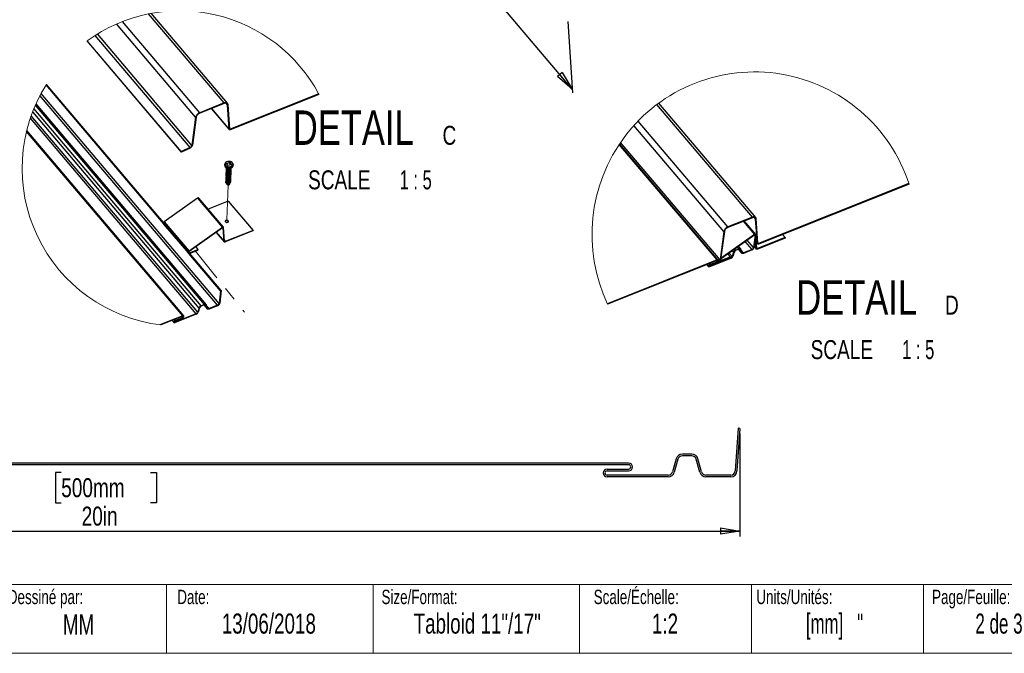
# Model space of a CAD drawing. Header units: inches. Extents: x 0.5 to 17.3, y 0.4 to 10.7.
# Tile 5 of 8: x 6.6 to 13.7, y 0.5 to 5.1. Entities that reach past the tile are written whole.
import ezdxf

# ---------------------------------------------------------------- set-up
doc = ezdxf.new("R2010")
doc.units = ezdxf.units.IN
doc.header["$MEASUREMENT"] = 0
doc.linetypes.add('PHANTOM', pattern=[0.5, 0.25, -0.05, 0.05, -0.05, 0.05, -0.05])
doc.layers.add('FORMAT', color=7, linetype='Continuous')
doc.styles.add('SLDTEXTSTYLE0', font='TXT', dxfattribs={"width": 0.7})
doc.styles.add('SLDTEXTSTYLE1', font='TXT', dxfattribs={"width": 0.633333})
doc.styles.add('SLDTEXTSTYLE2', font='TXT', dxfattribs={"width": 0.625})
doc.styles.add('SLDTEXTSTYLE3', font='TXT', dxfattribs={"width": 0.65})
doc.styles.add('SLDTEXTSTYLE4', font='TXT', dxfattribs={"width": 0.75})
doc.dimstyles.new('SLDDIMSTYLE0', dxfattribs={"dimtxt": 0.137795, "dimasz": 0.14, "dimexe": 0, "dimexo": 0.0625, "dimgap": 0.034449, "dimtad": 1, "dimdec": 0, "dimlfac": 2, "dimrnd": 1e-09, "dimzin": 12, "dimdsep": 46, "dimlunit": 5, "dimtxsty": 'SLDTEXTSTYLE4', "dimblk1": 'CLOSED', "dimblk2": 'CLOSED', "dimsah": 1, "dimcen": 0.09, "dimadec": 0, "dimazin": 3, "dimtfac": 1, "dimtdec": 0, "dimtofl": 0, "dimtmove": 0, "dimatfit": 3, "dimldrblk": 'CLOSED', "dimfxl": 1, "dimfrac": 2, "dimtolj": 1, "dimtzin": 12, "dimarcsym": 0})
doc.dimstyles.new('SLDDIMSTYLE4', dxfattribs={"dimtxt": 0.137795, "dimasz": 0.14, "dimexe": 0, "dimexo": 0.0625, "dimgap": 0.034449, "dimtad": 1, "dimlfac": 10, "dimrnd": 1e-09, "dimzin": 12, "dimdsep": 46, "dimlunit": 5, "dimtxsty": 'SLDTEXTSTYLE4', "dimblk1": 'CLOSED', "dimblk2": 'CLOSED', "dimsah": 1, "dimcen": 0.09, "dimadec": 0, "dimazin": 3, "dimtfac": 1, "dimtofl": 0, "dimtmove": 0, "dimatfit": 3, "dimldrblk": 'CLOSED', "dimfxl": 1, "dimfrac": 2, "dimtolj": 1, "dimtzin": 12, "dimarcsym": 0})

# ---------------------------------------------------------------- blocks, each defined once
blk = doc.blocks.new('_CLOSED')
at = {"color": 0, "linetype": 'ByBlock', "lineweight": -2}
for p, q in [((-1, 0.166667), (0, 0)), ((-1, 0.166667), (-1, -0.166667)), ((0, 0), (-1, -0.166667)), ((0, 0), (-1, 0))]:
    blk.add_line(p, q, dxfattribs=at)
blk = doc.blocks.new('_D')
at = {"layer": 'FORMAT'}
for p, q in [((11.7906, 2.1117), (11.7906, 1.3657)), ((6.8601, 1.83), (6.8181, 1.83)), ((6.8181, 1.83), (6.8181, 1.6113)), ((7.51, 1.83), (7.552, 1.83)), ((7.552, 1.83), (7.552, 1.6113)), ((1.9475, 1.7742), (1.9475, 1.3657)), ((6.8181, 1.6113), (6.8601, 1.6113)), ((7.552, 1.6113), (7.51, 1.6113)), ((1.9475, 1.4051), (11.7906, 1.4051))]:
    blk.add_line(p, q, dxfattribs=at)
at = {"layer": 'FORMAT', "xscale": 0.14, "yscale": 0.14, "rotation": 180.0000000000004}
blk.add_blockref('_CLOSED', (1.9475, 1.4051, -9.8425), dxfattribs=at)
at = {"layer": 'FORMAT', "xscale": 0.14, "yscale": 0.14}
blk.add_blockref('_CLOSED', (11.7906, 1.4051, -9.8425), dxfattribs=at)
at = {"layer": 'FORMAT', "char_height": 0.1378, "attachment_point": 1, "style": 'SLDTEXTSTYLE4'}
for s, insert in [('500mm', (6.8601, 1.7889)), ('20in', (7.0089, 1.5827))]:
    blk.add_mtext(s, dxfattribs=dict(at, insert=insert))
blk = doc.blocks.new('_D_2')
at = {"layer": 'FORMAT'}
for p, q in [((8.419, 7.6118), (8.4519, 7.0918)), ((10.5735, 4.6148), (8.4502, 7.1189)), ((10.5423, 5.1077), (10.5752, 4.5877))]:
    blk.add_line(p, q, dxfattribs=at)
at = {"layer": 'FORMAT', "xscale": 0.14, "yscale": 0.14}
for p, rotation in [((8.4502, 7.1189, -1.0414), 130.2959718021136), ((10.5735, 4.6148, 1.4652), 310.2959718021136)]:
    blk.add_blockref('_CLOSED', p, dxfattribs=dict(at, rotation=rotation))
at = {"layer": 'FORMAT', "insert": (9.174, 6.5399), "char_height": 0.137795, "attachment_point": 1, "rotation": 310.29597, "style": 'SLDTEXTSTYLE4'}
blk.add_mtext('MAX 50 FEET', dxfattribs=at)
blk = doc.blocks.new('SW_NOTE_5')
at = {"layer": 'FORMAT', "color": 0, "attachment_point": 2}
for s, insert, char_height, style in [('DETAIL', (0.5117, 0.3223), 0.25, 'SLDTEXTSTYLE4'), ('C', (1.21, 0.2105), 0.1378, 'SLDTEXTSTYLE4'), ('SCALE', (0.41, -0.1128), 0.1378, 'SLDTEXTSTYLE4'), ('1 : 5', (0.9654, -0.1128), 0.1378, 'SLDTEXTSTYLE3')]:
    blk.add_mtext(s, dxfattribs=dict(at, insert=insert, char_height=char_height, style=style))
blk = doc.blocks.new('SW_NOTE_6')
at = {"layer": 'FORMAT', "color": 0, "attachment_point": 2}
for s, insert, char_height, style in [('DETAIL', (0.5117, 0.3223), 0.25, 'SLDTEXTSTYLE4'), ('D', (1.2036, 0.2105), 0.1378, 'SLDTEXTSTYLE4'), ('SCALE', (0.4037, -0.1128), 0.1378, 'SLDTEXTSTYLE4'), ('1 : 5', (0.9591, -0.1128), 0.1378, 'SLDTEXTSTYLE3')]:
    blk.add_mtext(s, dxfattribs=dict(at, insert=insert, char_height=char_height, style=style))

msp = doc.modelspace()

# ---------------------------------------------------------------- linework, layer by layer
at = {"color": 7, "linetype": 'Continuous', "lineweight": 25}
for p, q in [((8.04400441, 4.51508054), (7.49520016, 5.16230057)), ((8.06904048, 4.51264918), (7.51495042, 5.16610294)), ((7.8365718, 4.41050043), (7.26167057, 5.08849734)), ((7.86642294, 4.44435446), (7.3050055, 5.10644961)), ((7.80896852, 4.20660785), (7.12275749, 5.01587542)), ((7.73313569, 4.15832022), (7.04823127, 4.96604693)), ((7.73291792, 4.16176075), (7.04990266, 4.96725944)), ((7.79601319, 4.19112929), (7.10571607, 5.00521575)), ((7.60330949, 3.64001841), (6.75011981, 4.64620853)), ((7.60428358, 3.64537391), (6.75246457, 4.64994743)), ((8.73137034, 4.58004268), (8.08849952, 4.32400365)), ((7.91482026, 3.04953373), (6.67702516, 4.50929983)), ((8.043873, 4.51148924), (7.86629176, 4.44076317)), ((8.04400441, 4.51508054), (7.86642294, 4.44435446)), ((8.7329271, 4.57712369), (8.08836834, 4.32041235)), ((11.90721567, 3.68255356), (11.20232868, 4.51384617)), ((7.95129807, 4.47461907), (8.08148987, 4.32108044)), ((8.08061481, 4.32335915), (8.06794319, 4.50234134)), ((8.08489672, 4.32537292), (8.0722251, 4.50435522)), ((11.88217961, 3.68498492), (11.18821306, 4.50339881)), ((7.8365718, 4.41050043), (7.80896852, 4.20660785)), ((7.84083072, 4.41188835), (7.81322767, 4.20799565)), ((11.70459813, 3.61425884), (11.05213823, 4.38372278)), ((7.74294722, 2.96931011), (6.60809238, 4.30767573)), ((7.75123391, 2.96850544), (6.60979205, 4.31463927)), ((11.67474676, 3.58040481), (11.02137696, 4.35094186)), ((11.64714371, 3.37651211), (10.92468684, 4.22852542)), ((7.79601319, 4.19112929), (7.73291792, 4.16176075)), ((7.73291792, 4.16176075), (7.73313569, 4.15832022)), ((7.79623072, 4.18768877), (7.73313569, 4.15832022)), ((11.62629945, 3.37427623), (10.914595, 4.21360889)), ((11.63458614, 3.37347157), (10.91794929, 4.2186212)), ((8.06211461, 4.07441695), (8.08234827, 4.08247554)), ((8.08231143, 4.08147001), (8.0627428, 4.07367623)), ((8.08020907, 4.09037914), (8.0752173, 4.09034406)), ((8.08231143, 4.08147001), (8.08234827, 4.08247554)), ((8.09381489, 4.06790373), (8.08231143, 4.08147001)), ((8.08234827, 4.08247554), (8.09447969, 4.06816855)), ((8.0473533, 4.06909442), (8.04710808, 4.0623923)), ((8.05968419, 4.01109569), (8.05964782, 4.01009814)), ((8.05997611, 4.01907626), (8.05993974, 4.01807871)), ((8.06026803, 4.02705695), (8.06023166, 4.02605939)), ((8.06055996, 4.03503752), (8.06052358, 4.03403996)), ((8.06085188, 4.04301809), (8.06081551, 4.04202053)), ((8.07424603, 4.06010995), (8.06211461, 4.07441695)), ((8.09447969, 4.06816855), (8.07424603, 4.06010995)), ((8.09257187, 4.01288946), (8.09260825, 4.01388702)), ((8.0928638, 4.02087003), (8.09290017, 4.02186759)), ((8.09315572, 4.0288506), (8.09319209, 4.02984828)), ((8.09344764, 4.03683129), (8.09348401, 4.03782885)), ((8.10875266, 4.06013741), (8.10899788, 4.06683953)), ((8.05705689, 3.93927034), (8.05702052, 3.93827266)), ((8.05734881, 3.94725091), (8.05731244, 3.94625335)), ((8.05764074, 3.95523147), (8.05760436, 3.95423392)), ((8.05793266, 3.96321204), (8.05789629, 3.96221449)), ((8.05822458, 3.97119273), (8.05818821, 3.97019517)), ((8.0585165, 3.9791733), (8.05848013, 3.97817574)), ((8.05880842, 3.98715387), (8.05877205, 3.98615631)), ((8.05910035, 3.99513456), (8.05906397, 3.99413688)), ((8.05939227, 4.00311512), (8.0593559, 4.00211757)), ((8.08994458, 3.94106399), (8.08998095, 3.94206166)), ((8.0902365, 3.94904468), (8.09027287, 3.95004223)), ((8.09052842, 3.95702525), (8.09056479, 3.9580228)), ((8.09082034, 3.96500582), (8.09085672, 3.96600337)), ((8.09111226, 3.97298638), (8.09114864, 3.97398406)), ((8.09140419, 3.98096707), (8.09144056, 3.98196463)), ((8.09169611, 3.98894764), (8.09173248, 3.9899452)), ((8.09198803, 3.99692821), (8.0920244, 3.99792588)), ((8.09227995, 4.0049089), (8.09231633, 4.00590645)), ((8.06205711, 3.92794041), (8.07182641, 3.91708497)), ((8.07348431, 3.91702431), (8.08260288, 3.92577634)), ((8.08275166, 3.926166), (8.08077696, 3.92440719)), ((8.08077696, 3.92440719), (8.08260288, 3.92577634)), ((8.0828711, 3.92603388), (8.08529917, 3.92836433)), ((13.02082756, 3.92614203), (11.9265433, 3.49031662)), ((13.01979973, 3.92927174), (11.92667471, 3.49390791)), ((7.85145278, 3.82334001), (7.60913057, 3.6509453)), ((7.85145278, 3.82334001), (8.0313687, 3.61116014)), ((8.03969364, 3.61194462), (7.85977749, 3.82412449)), ((8.073883, 3.8011794), (7.92837398, 3.74322691)), ((8.073883, 3.8011794), (8.25379892, 3.58899965)), ((7.60913057, 3.6509453), (7.78904648, 3.43876544)), ((11.8820482, 3.68139362), (11.70446672, 3.61066755)), ((11.88217961, 3.68498492), (11.70459813, 3.61425884)), ((11.90633005, 3.55993203), (11.82320879, 3.65795937)), ((11.91879, 3.49326353), (11.90611815, 3.67224572)), ((11.92307192, 3.49527718), (11.91040006, 3.6742596)), ((7.60338365, 3.64204849), (7.60323839, 3.63807469)), ((7.60323839, 3.63807469), (7.78315431, 3.42589483)), ((7.60338365, 3.64204849), (7.78329956, 3.42986863)), ((7.60418479, 3.63502195), (7.78410071, 3.42284208)), ((8.0313687, 3.61116014), (7.78904648, 3.43876544)), ((8.03278208, 3.60841903), (7.79045987, 3.43602433)), ((8.04319928, 3.50852869), (8.03615749, 3.60798796)), ((8.0474812, 3.51054257), (8.04043963, 3.61000184)), ((8.25366774, 3.58540836), (8.05212168, 3.50513756)), ((8.25379892, 3.58899965), (8.05225285, 3.50872886)), ((8.25379892, 3.58899965), (8.25366774, 3.58540836)), ((11.67474676, 3.58040481), (11.64714371, 3.37651211)), ((11.67900591, 3.58179262), (11.65140263, 3.37789991)), ((7.98568972, 3.57491629), (8.04420599, 3.50590632)), ((11.89800511, 3.55914755), (11.65568313, 3.38675284)), ((11.89941849, 3.55640644), (11.65709651, 3.38401173)), ((11.90164264, 3.55558605), (11.89145048, 3.46386553)), ((11.90591165, 3.55705552), (11.89571972, 3.465335)), ((11.90164264, 3.55558605), (11.90047472, 3.55696329)), ((11.90591165, 3.55705552), (11.90164264, 3.55558605)), ((11.9098357, 3.45651609), (11.90279413, 3.55597536)), ((11.91411761, 3.45852998), (11.90707605, 3.55798924)), ((12.12030416, 3.53339576), (11.91875809, 3.45312496)), ((12.12043557, 3.53698705), (11.9188895, 3.45671626)), ((12.10106946, 3.55982596), (12.12043557, 3.53698705)), ((12.12043557, 3.53698705), (12.12030416, 3.53339576)), ((7.79146517, 3.42212706), (7.85324608, 3.44673299)), ((7.79159658, 3.42571813), (7.8533775, 3.45032428)), ((7.83726688, 3.46932409), (7.8533775, 3.45032428)), ((7.8533775, 3.45032428), (7.85324608, 3.44673299)), ((11.78419192, 3.45225365), (11.760833, 3.4429504)), ((11.78432333, 3.45584495), (11.76096441, 3.4465417)), ((11.78118048, 3.45105429), (11.80447768, 3.42357936)), ((11.7981725, 3.45449986), (11.78237069, 3.47313546)), ((11.803176, 3.42591967), (11.79534362, 3.44949565)), ((11.80734621, 3.428512), (11.79951383, 3.45208822)), ((11.87965955, 3.44686507), (11.81791618, 3.4222744)), ((11.87979097, 3.45045636), (11.81804759, 3.42586569)), ((11.89634768, 3.47098782), (11.9108424, 3.45389372)), ((11.91110523, 3.50107948), (11.91966483, 3.49098471)), ((7.78329956, 3.42986863), (7.78315431, 3.42589483)), ((7.78758641, 3.43157581), (7.78744115, 3.42760224)), ((8.01829041, 3.15061993), (7.78867994, 3.42140571)), ((8.02255941, 3.15208939), (7.79304891, 3.4227576)), ((11.62629945, 3.37427623), (10.8289125, 3.05669729)), ((11.62616804, 3.37068493), (10.83031779, 3.05371799)), ((11.7238861, 3.38482461), (11.5716671, 3.32419965)), ((11.72401728, 3.38841567), (11.57179851, 3.32779094)), ((11.64959267, 3.37217927), (11.65073736, 3.37082949)), ((11.64993621, 3.37785603), (11.64979072, 3.37388223)), ((11.65422305, 3.37956321), (11.65407756, 3.37558964)), ((11.65810181, 3.37011446), (11.71988273, 3.39472039)), ((11.65823299, 3.37370576), (11.72001391, 3.39831169)), ((11.70390329, 3.41731149), (11.72001391, 3.39831169)), ((11.72001391, 3.39831169), (11.71988273, 3.39472039)), ((11.74504575, 3.43039494), (11.73523163, 3.39979054)), ((11.74914697, 3.43109682), (11.73933262, 3.40049242)), ((11.55027584, 3.34045904), (11.56338041, 3.32500431)), ((11.57131088, 3.3282246), (11.56745606, 3.33277051)), ((11.57109311, 3.33166501), (11.56873474, 3.33444648)), ((11.63418815, 3.36103367), (11.57109311, 3.33166501)), ((11.57109311, 3.33166501), (11.57131088, 3.3282246)), ((11.63440592, 3.35759303), (11.57131088, 3.3282246)), ((11.57212704, 3.33677224), (11.6257081, 3.35811234)), ((11.57225845, 3.34036353), (11.62583951, 3.36170364)), ((8.01829041, 3.15061993), (8.00809825, 3.05889941)), ((8.02255941, 3.15208939), (8.01236749, 3.06036887)), ((8.02255941, 3.15208939), (8.01829041, 3.15061993)), ((7.86169352, 3.02542882), (7.8518794, 2.99482441)), ((7.86579474, 3.0261307), (7.85598039, 2.99552629)), ((7.90083969, 3.04728753), (7.87748077, 3.03798428)), ((7.9009711, 3.05087883), (7.87761218, 3.04157558)), ((7.89782825, 3.04608816), (7.92112545, 3.01861324)), ((7.91982377, 3.02095354), (7.91199139, 3.04452953)), ((7.92399398, 3.02354588), (7.9161616, 3.04712209)), ((7.99630732, 3.04189894), (7.93456395, 3.01730827)), ((7.99643873, 3.04549024), (7.93469536, 3.02089957)), ((7.74294722, 2.96931011), (7.5773952, 2.90337493)), ((7.74281581, 2.96571881), (7.58417277, 2.90253531)), ((7.66692361, 2.93549292), (7.68002818, 2.92003819)), ((7.84053387, 2.97985849), (7.68831487, 2.91923352)), ((7.84066505, 2.98344955), (7.68844628, 2.92282482)), ((7.68877481, 2.93180611), (7.74235587, 2.95314622)), ((7.68890622, 2.93539741), (7.74248728, 2.95673752)), ((11.77816921, 2.15189503), (11.75793794, 1.8422655)), ((11.79064261, 2.15108001), (11.77041134, 1.84145049)), ((11.79064261, 2.15108001), (11.77816921, 2.15189503)), ((11.44181316, 1.96463692), (11.37369999, 1.96463692)), ((11.44181316, 1.95213692), (11.37369999, 1.95213692)), ((10.98304372, 1.89882727), (2.98112671, 1.89882727)), ((10.98304372, 1.88632727), (2.98112671, 1.88632727)), ((11.32834421, 1.92999868), (11.30261602, 1.83570666)), ((11.34040336, 1.92670827), (11.31467517, 1.83241624)), ((11.50083799, 1.83241624), (11.47510979, 1.92670827)), ((11.51289714, 1.83570666), (11.48716895, 1.92999868)), ((10.82680491, 1.85506608), (10.98304372, 1.85506608)), ((10.82680491, 1.84256608), (10.98304372, 1.84256608)), ((11.27066401, 1.81130489), (10.82680491, 1.81130489)), ((11.27066401, 1.79880489), (10.82680491, 1.79880489)), ((11.72488833, 1.81130489), (11.54484914, 1.81130489)), ((11.72488833, 1.79880489), (11.54484914, 1.79880489))]:
    msp.add_line(p, q, dxfattribs=at)
at = {"color": 8, "linetype": 'Continuous', "lineweight": 25}
for p, q in [((8.00809825, 3.05889941), (6.7143149, 4.58469395)), ((7.99643873, 3.04549024), (6.70545117, 4.5679874)), ((8.06794319, 4.50234134), (8.0586918, 4.51325157)), ((7.86169352, 3.02542882), (6.65277334, 4.45114188)), ((7.87761218, 3.04157558), (6.66223088, 4.47490818)), ((7.9009711, 3.05087883), (6.67265735, 4.49946318)), ((8.08061481, 4.32335915), (7.95208842, 4.47493388)), ((7.84066505, 2.98344955), (6.63588798, 4.40427644)), ((7.8518794, 2.99482441), (6.64191966, 4.42176337)), ((8.08849952, 4.32400365), (8.08467426, 4.32851495)), ((11.81648825, 3.6552828), (11.89800511, 3.55914755)), ((11.90611815, 3.67224572), (11.89686699, 3.68315595)), ((8.03521203, 3.60910308), (8.03615749, 3.60798796)), ((7.98644862, 3.57545602), (8.04319928, 3.50852869)), ((8.04718646, 3.51470387), (8.05225285, 3.50872886)), ((11.87979097, 3.45045636), (11.83114043, 3.50783147)), ((11.89145048, 3.46386553), (11.84550468, 3.51805061)), ((11.74504575, 3.43039494), (11.73648497, 3.44049089)), ((11.76096441, 3.4465417), (11.75495373, 3.45363019)), ((11.78432333, 3.45584495), (11.77444398, 3.46749602)), ((11.803176, 3.42591967), (11.78169111, 3.45125751)), ((11.79534362, 3.44949565), (11.79277335, 3.45252704)), ((11.81804759, 3.42586569), (11.80189826, 3.44491078)), ((11.89648871, 3.47225641), (11.9098357, 3.45651609)), ((11.91879, 3.49326353), (11.91100878, 3.50243983)), ((11.91382287, 3.46269127), (11.9188895, 3.45671626)), ((11.92667471, 3.49390791), (11.92284946, 3.49841933)), ((7.78754698, 3.43049424), (7.79159658, 3.42571813)), ((11.62583951, 3.36170364), (11.6202294, 3.36831975)), ((11.63418815, 3.36103367), (11.63248566, 3.36304146)), ((11.65302556, 3.38988678), (11.65568313, 3.38675284)), ((11.6541834, 3.37848164), (11.65823299, 3.37370576)), ((11.73523163, 3.39979054), (11.71417711, 3.42462057)), ((11.72401728, 3.38841567), (11.71897717, 3.39435994)), ((11.57225845, 3.34036353), (11.56664834, 3.34697965)), ((11.57179851, 3.32779094), (11.57139677, 3.32826473)), ((7.91982377, 3.02095354), (7.89833888, 3.04629138)), ((7.91199139, 3.04452953), (7.90942112, 3.04756091)), ((7.93469536, 3.02089957), (7.91854602, 3.03994466)), ((7.68890622, 2.93539741), (7.68329611, 2.94201353)), ((7.74248728, 2.95673752), (7.73687717, 2.96335363)), ((7.68844628, 2.92282482), (7.68415334, 2.92788746))]:
    msp.add_line(p, q, dxfattribs=at)
at = {"color": 7, "linetype": 'PHANTOM', "lineweight": 18}
for p, q in [((8.07264421, 3.91674788), (8.06293663, 3.65136301)), ((7.83503522, 3.43947999), (8.19194173, 2.9952982))]:
    msp.add_line(p, q, dxfattribs=at)
at = {"color": 7, "linetype": 'Continuous', "lineweight": 18}
for p, q in [((0.7512516, 1.01707317), (14.1262516, 1.01707317)), ((7.6262516, 1.01707317), (7.6262516, 0.51707317)), ((9.1262516, 1.01707317), (9.1262516, 0.51707317)), ((10.6262516, 1.01707317), (10.6262516, 0.51707317)), ((11.8762516, 1.01707317), (11.8762516, 0.51707317)), ((13.1262516, 1.01707317), (13.1262516, 0.51707317)), ((14.2512516, 0.51707317), (0.6262516, 0.51707317))]:
    msp.add_line(p, q, dxfattribs=at)
at = {"color": 7, "linetype": 'Continuous', "lineweight": 25, "flags": 128}
for points in [[(8.06794319, 4.50234134), (8.06725774, 4.50580744), (8.06574462, 4.50875412), (8.06345524, 4.51108057), (8.0604682, 4.51270679), (8.05688606, 4.51357716), (8.05283153, 4.51366176), (8.04844379, 4.51295777), (8.043873, 4.51148924)], [(8.0722251, 4.50435522), (8.07142161, 4.5084189), (8.06964732, 4.51187374), (8.06696323, 4.51460135), (8.06346111, 4.516508), (8.05926133, 4.51752844), (8.05450774, 4.5176277), (8.0493632, 4.51680227), (8.04400441, 4.51508054)], [(8.08836834, 4.32041235), (8.08689606, 4.31993939), (8.08548244, 4.31971259), (8.08417654, 4.31973981), (8.08302269, 4.32002023), (8.08206057, 4.32054412), (8.08132302, 4.3212934), (8.08083563, 4.32224262), (8.08061481, 4.32335915)], [(8.08849952, 4.32400365), (8.08781547, 4.32378389), (8.08715865, 4.32367853), (8.08655181, 4.3236912), (8.0860156, 4.32382144), (8.08556856, 4.3240649), (8.08522595, 4.32441302), (8.08499927, 4.32485419), (8.08489672, 4.32537292)], [(8.10544319, 4.07479417), (8.10209923, 4.08077247), (8.09617584, 4.08572352), (8.08831484, 4.0891109), (8.07936851, 4.09056722), (8.07030602, 4.08993492), (8.06210944, 4.08728251), (8.05566721, 4.08289735), (8.05167722, 4.07725462), (8.05057172, 4.07096586), (8.05247086, 4.06471254), (8.05716883, 4.05917224), (8.06415618, 4.05494535), (8.07267589, 4.05249006), (8.08180502, 4.05207236), (8.09055376, 4.05373742), (8.09797431, 4.0573049), (8.1032627, 4.06238819), (8.10584564, 4.06843642), (8.10544319, 4.07479417)], [(8.04710808, 4.0623923), (8.04788177, 4.05702647), (8.05148691, 4.05073302), (8.05768039, 4.04547056), (8.06585632, 4.04175419), (8.07521402, 4.03994751), (8.08483759, 4.04022758), (8.09378509, 4.04256695), (8.10118052, 4.04673657), (8.10630019, 4.05232838), (8.10864284, 4.0587949), (8.10875266, 4.06013741)], [(8.10631028, 4.07621072), (8.1082242, 4.07220536), (8.10888782, 4.06549713), (8.10654541, 4.05903062), (8.10142575, 4.05343881), (8.09403008, 4.04926918), (8.08508281, 4.04692982), (8.07545924, 4.04664975), (8.06610155, 4.04845631), (8.05792562, 4.0521728), (8.05173213, 4.05743525)], [(8.09157103, 4.0093512), (8.09216074, 4.00803509), (8.09183925, 4.00322436), (8.08903971, 3.99864888), (8.084311, 3.9952872), (8.07831721, 3.99341728), (8.0717898, 3.99323835), (8.06611422, 3.99474196), (8.06174689, 3.9976342), (8.05956287, 4.00139598), (8.05985033, 4.00527438), (8.0608676, 4.00657172)], [(8.09227502, 4.01290507), (8.0920948, 4.01020737), (8.08929526, 4.0056319), (8.08456655, 4.00227022), (8.07868517, 4.00041942), (8.07226359, 4.00019731), (8.07204511, 4.00022137), (8.06636953, 4.00172498), (8.06200244, 4.00461721), (8.05981842, 4.00837899), (8.05994467, 4.01008253)], [(8.09186295, 4.01733177), (8.09245267, 4.01601566), (8.09213118, 4.01120493), (8.08933163, 4.00662957), (8.08460292, 4.00326777), (8.07860913, 4.00139797), (8.07208172, 4.00121892), (8.06640614, 4.00272253), (8.06203881, 4.00561476), (8.05985479, 4.00937655), (8.06014225, 4.01325495), (8.06115952, 4.01455229)], [(8.09256695, 4.02088576), (8.09238672, 4.01818794), (8.08958718, 4.01361258), (8.08485847, 4.01025079), (8.07897709, 4.00839999), (8.07255551, 4.00817788), (8.07233704, 4.00820193), (8.06666145, 4.00970554), (8.06229436, 4.01259778), (8.06011034, 4.01635956), (8.06023659, 4.0180631)], [(8.09215488, 4.02531246), (8.09274459, 4.02399623), (8.0924231, 4.01918562), (8.08962356, 4.01461014), (8.08489484, 4.01124846), (8.07890106, 4.00937854), (8.07237364, 4.00919961), (8.06669806, 4.0107031), (8.06233073, 4.01359533), (8.06014671, 4.01735711), (8.06043418, 4.02123564), (8.06145144, 4.02253286)], [(8.09285887, 4.02886633), (8.09267865, 4.02616863), (8.08987911, 4.02159315), (8.08515039, 4.01823147), (8.07926901, 4.01638068), (8.07284743, 4.01615845), (8.07262896, 4.01618262), (8.06695338, 4.01768611), (8.06258628, 4.02057846), (8.06040226, 4.02434024), (8.06052851, 4.02604367)], [(8.0924468, 4.03329303), (8.09303651, 4.03197691), (8.09271502, 4.02716619), (8.08991548, 4.02259071), (8.08518677, 4.01922903), (8.07919298, 4.01735911), (8.07266557, 4.01718018), (8.06698998, 4.01868379), (8.06262265, 4.02157602), (8.06043864, 4.0253378), (8.0607261, 4.02921621), (8.06174337, 4.03051343)], [(8.09315079, 4.03684689), (8.09297057, 4.0341492), (8.09017103, 4.02957372), (8.08544231, 4.02621204), (8.07956093, 4.02436125), (8.07313935, 4.02413914), (8.07292088, 4.02416319), (8.0672453, 4.0256668), (8.0628782, 4.02855903), (8.06069418, 4.03232081), (8.06082043, 4.03402424)], [(8.09273872, 4.0412736), (8.09332843, 4.03995748), (8.09300694, 4.03514675), (8.0902074, 4.03057128), (8.08547869, 4.0272096), (8.0794849, 4.02533968), (8.07295749, 4.02516075), (8.06728191, 4.02666436), (8.06291457, 4.02955659), (8.06073056, 4.03331837), (8.06101802, 4.03719678), (8.06203529, 4.03849412)], [(8.09330496, 4.0427643), (8.09326249, 4.04212977), (8.09046295, 4.03755441), (8.085734, 4.03419261), (8.07985285, 4.03234182), (8.07343127, 4.03211971), (8.0732128, 4.03214376), (8.06753722, 4.03364737), (8.06317012, 4.0365396), (8.06098611, 4.04030138), (8.06111236, 4.04200493)], [(8.09332022, 4.04344377), (8.09329886, 4.04312732), (8.09049932, 4.03855196), (8.08577061, 4.03519028), (8.07977682, 4.03332036), (8.07324941, 4.03314132), (8.06757383, 4.03464493), (8.0632065, 4.03753716), (8.06102248, 4.04129894), (8.06114873, 4.04300248)], [(8.08964773, 3.94107971), (8.08946751, 3.93838202), (8.08666796, 3.93380654), (8.08193925, 3.93044486), (8.07605787, 3.92859407), (8.06963629, 3.92837184), (8.06941782, 3.92839589), (8.06374223, 3.9298995), (8.05937514, 3.93279173), (8.05719112, 3.93655351), (8.05731737, 3.93825706)], [(8.08923566, 3.94550641), (8.08982537, 3.94419018), (8.08950411, 3.93937957), (8.08670434, 3.93480409), (8.08197562, 3.93144242), (8.07598184, 3.9295725), (8.06945442, 3.92939357), (8.06377884, 3.93089706), (8.05941151, 3.93378941), (8.05722749, 3.93755119), (8.05751496, 3.9414296), (8.05853223, 3.94272682)], [(8.08993965, 3.94906028), (8.08975943, 3.94636259), (8.08695989, 3.94178711), (8.08223117, 3.93842543), (8.07634979, 3.93657463), (8.06992821, 3.93635252), (8.06970974, 3.93637658), (8.06403416, 3.93788019), (8.05966706, 3.94077242), (8.05748304, 3.9445342), (8.05760929, 3.94623763)], [(8.08952758, 3.95348698), (8.09011729, 3.95217087), (8.08979603, 3.94736014), (8.08699626, 3.94278466), (8.08226755, 3.93942299), (8.07627376, 3.93755307), (8.06974635, 3.93737413), (8.06407076, 3.93887774), (8.05970343, 3.94176998), (8.05751942, 3.94553176), (8.05780688, 3.94941017), (8.05882415, 3.95070751)], [(8.09023157, 3.95704085), (8.09005135, 3.95434315), (8.08725181, 3.94976768), (8.08252309, 3.946406), (8.07664171, 3.9445552), (8.07022013, 3.94433309), (8.07000166, 3.94435715), (8.06432608, 3.94586076), (8.05995898, 3.94875299), (8.05777496, 3.95251477), (8.05790121, 3.95421831)], [(8.0898195, 3.96146755), (8.09040921, 3.96015144), (8.09008796, 3.95534071), (8.08728818, 3.95076535), (8.08255947, 3.94740355), (8.07656568, 3.94553375), (8.07003827, 3.9453547), (8.06436269, 3.94685831), (8.05999535, 3.94975055), (8.05781134, 3.95351233), (8.0580988, 3.95739074), (8.05911607, 3.95868807)], [(8.09052349, 3.96502154), (8.09034327, 3.96232372), (8.08754373, 3.95774836), (8.08281502, 3.95438657), (8.07693363, 3.95253577), (8.07051205, 3.95231366), (8.07029358, 3.95233772), (8.064618, 3.95384133), (8.0602509, 3.95673356), (8.05806689, 3.96049534), (8.05819314, 3.96219888)], [(8.09011142, 3.96944824), (8.09070113, 3.96813201), (8.09037988, 3.9633214), (8.0875801, 3.95874592), (8.08285139, 3.95538424), (8.0768576, 3.95351432), (8.07033019, 3.95333539), (8.06465461, 3.95483888), (8.06028728, 3.95773112), (8.05810326, 3.9614929), (8.05839072, 3.9653713), (8.05940799, 3.96666864)], [(8.09081541, 3.97300211), (8.09063519, 3.97030441), (8.08783565, 3.96572893), (8.08310694, 3.96236725), (8.07722556, 3.96051646), (8.07080398, 3.96029423), (8.0705855, 3.9603184), (8.06490992, 3.96182189), (8.06054283, 3.96471425), (8.05835881, 3.96847603), (8.05848506, 3.97017945)], [(8.09040334, 3.97742881), (8.09099306, 3.97611269), (8.0906718, 3.97130197), (8.08787202, 3.96672649), (8.08314331, 3.96336481), (8.07714952, 3.96149489), (8.07062211, 3.96131596), (8.06494653, 3.96281957), (8.0605792, 3.9657118), (8.05839518, 3.96947358), (8.05868264, 3.97335199), (8.05969991, 3.97464921)], [(8.09110734, 3.98098268), (8.09092711, 3.97828498), (8.08812757, 3.9737095), (8.08339886, 3.97034782), (8.07751748, 3.96849703), (8.0710959, 3.96827492), (8.07087743, 3.96829897), (8.06520184, 3.96980258), (8.06083475, 3.97269481), (8.05865073, 3.97645659), (8.05877698, 3.97816002)], [(8.09069527, 3.98540938), (8.09128498, 3.98409326), (8.09096372, 3.97928254), (8.08816395, 3.97470706), (8.08343523, 3.97134538), (8.07744145, 3.96947546), (8.07091403, 3.96929653), (8.06523845, 3.97080014), (8.06087112, 3.97369237), (8.0586871, 3.97745415), (8.05897457, 3.98133256), (8.05999183, 3.9826299)], [(8.09139926, 3.98896325), (8.09121904, 3.98626555), (8.0884195, 3.98169019), (8.08369078, 3.97832839), (8.0778094, 3.9764776), (8.07138782, 3.97625549), (8.07116935, 3.97627954), (8.06549377, 3.97778315), (8.06112667, 3.98067538), (8.05894265, 3.98443716), (8.0590689, 3.98614071)], [(8.09098719, 3.99338995), (8.0915769, 3.99207383), (8.09125564, 3.9872631), (8.08845587, 3.98268774), (8.08372716, 3.97932607), (8.07773337, 3.97745615), (8.07120596, 3.9772771), (8.06553037, 3.97878071), (8.06116304, 3.98167294), (8.05897903, 3.98543472), (8.05926649, 3.98931313), (8.06028376, 3.99061047)], [(8.09169118, 3.99694393), (8.09151096, 3.99424623), (8.08871142, 3.98967076), (8.0839827, 3.98630908), (8.07810132, 3.98445828), (8.07167974, 3.98423606), (8.07146127, 3.98426023), (8.06578569, 3.98576372), (8.06141859, 3.98865595), (8.05923457, 3.99241773), (8.05936082, 3.99412128)], [(8.09127911, 4.00137063), (8.09186882, 4.0000544), (8.09154757, 3.99524379), (8.08874779, 3.99066831), (8.08401908, 3.98730663), (8.07802529, 3.98543672), (8.07149788, 3.98525778), (8.0658223, 3.98676128), (8.06145496, 3.98965363), (8.05927095, 3.99341541), (8.05955841, 3.99729382), (8.06057568, 3.99859104)], [(8.0919831, 4.0049245), (8.09180288, 4.0022268), (8.08900334, 3.99765133), (8.08427463, 3.99428965), (8.07839324, 3.99243885), (8.07197166, 3.99221674), (8.07175319, 3.9922408), (8.06607761, 3.99374441), (8.06171051, 3.99663664), (8.0595265, 4.00039842), (8.05965275, 4.00210185)], [(8.06037715, 3.93212822), (8.06087628, 3.92967727), (8.06284089, 3.92718197), (8.06603467, 3.9252494), (8.07006995, 3.92412735), (8.07473835, 3.92398151), (8.07937883, 3.92492556), (8.0834228, 3.92687234), (8.08656964, 3.92977396), (8.08832845, 3.93333146), (8.08842771, 3.93668246)], [(7.85977749, 3.82412449), (7.85963458, 3.82428136), (7.85869991, 3.8249322), (7.85749937, 3.82526589), (7.85609678, 3.8252646), (7.85456677, 3.82492845), (7.85299077, 3.82427538), (7.85145278, 3.82334001)], [(8.06480198, 3.64679574), (8.06913951, 3.647794), (8.07255246, 3.64988251), (8.07452152, 3.65274307), (8.0747468, 3.65594013), (8.07319426, 3.65898724), (8.07009998, 3.66142023), (8.06593517, 3.66286905), (8.06133388, 3.66311263), (8.05699658, 3.66211437), (8.05358363, 3.66002586), (8.05161457, 3.65716531), (8.05138905, 3.65396825), (8.05294159, 3.65092113), (8.05603587, 3.64848814), (8.06020069, 3.64703932), (8.06480198, 3.64679574)], [(8.07451941, 3.6527372), (8.07306285, 3.65539594), (8.06996857, 3.65782894), (8.06580376, 3.65927775), (8.06120247, 3.65952133), (8.05686517, 3.65852307), (8.05345222, 3.65643456), (8.05148527, 3.65357988)], [(11.90611815, 3.67224572), (11.90543293, 3.6757117), (11.90391958, 3.67865838), (11.9016302, 3.68098484), (11.89864316, 3.68261106), (11.89506102, 3.68348143), (11.8910065, 3.68356614), (11.88661875, 3.68286215), (11.8820482, 3.68139362)], [(11.91040006, 3.6742596), (11.90959657, 3.67832328), (11.90782251, 3.681778), (11.90513819, 3.68450573), (11.9016363, 3.68641238), (11.89743629, 3.6874327), (11.8926827, 3.68753196), (11.8875384, 3.68670665), (11.88217961, 3.68498492)], [(8.04043963, 3.61000184), (8.0401693, 3.61116812), (8.03955049, 3.61210138), (8.03861606, 3.61275234), (8.03741529, 3.61308603), (8.0360127, 3.61308486), (8.03448269, 3.61274858), (8.03290669, 3.61209551), (8.0313687, 3.61116014)], [(8.03615749, 3.60798796), (8.03605705, 3.60842208), (8.03582684, 3.60876939), (8.03547907, 3.60901156), (8.03503227, 3.6091357), (8.03451015, 3.60913523), (8.03394085, 3.60901015), (8.03335443, 3.60876704), (8.03278208, 3.60841903)], [(8.05212168, 3.50513756), (8.0504274, 3.50459337), (8.04880095, 3.50433243), (8.04729792, 3.50436364), (8.04596996, 3.5046863), (8.04486282, 3.50528915), (8.04401427, 3.50615154), (8.04345319, 3.5072439), (8.04319928, 3.50852869)], [(8.05225285, 3.50872886), (8.05134681, 3.50843787), (8.05047692, 3.50829825), (8.04967319, 3.50831491), (8.0489631, 3.50848762), (8.04837081, 3.50881005), (8.04791697, 3.50927117), (8.04761707, 3.50985524), (8.0474812, 3.51054257)], [(11.90707605, 3.55798924), (11.90680595, 3.55915552), (11.90618691, 3.56008878), (11.90525247, 3.56073974), (11.90405193, 3.56107343), (11.90264911, 3.56107226), (11.9011191, 3.56073599), (11.8995431, 3.56008292), (11.89800511, 3.55914755)], [(11.90279413, 3.55597536), (11.90269346, 3.55640949), (11.90246326, 3.55675679), (11.90211549, 3.55699896), (11.90166869, 3.5571231), (11.90114679, 3.55712263), (11.90057726, 3.55699755), (11.89999084, 3.55675444), (11.89941849, 3.55640644)], [(11.79534362, 3.44949565), (11.79474194, 3.45075227), (11.79385069, 3.4517855), (11.7926938, 3.45256834), (11.79130153, 3.45307944), (11.78971122, 3.45330589), (11.78796485, 3.45324112), (11.78610866, 3.45288725), (11.78419192, 3.45225365)], [(11.79951383, 3.45208822), (11.79869415, 3.45379986), (11.79748024, 3.45520737), (11.79590423, 3.45627345), (11.79400791, 3.45696993), (11.7918415, 3.45727828), (11.78946247, 3.45719005), (11.7869342, 3.45670805), (11.78432333, 3.45584495)], [(11.91875809, 3.45312496), (11.91706382, 3.45258078), (11.91543736, 3.45231983), (11.91393434, 3.45235104), (11.91260661, 3.4526737), (11.91149923, 3.45327655), (11.91065068, 3.45413894), (11.9100896, 3.45523131), (11.9098357, 3.45651609)], [(11.9188895, 3.45671626), (11.91798323, 3.45642528), (11.91711333, 3.45628565), (11.91630961, 3.45630231), (11.91559951, 3.45647502), (11.91500722, 3.45679745), (11.91455338, 3.45725857), (11.91425348, 3.45784265), (11.91411761, 3.45852998)], [(11.9265433, 3.49031662), (11.92507102, 3.48984377), (11.92365764, 3.48961685), (11.92235173, 3.48964407), (11.92119766, 3.48992449), (11.92023553, 3.4904485), (11.91949822, 3.49119778), (11.91901059, 3.492147), (11.91879, 3.49326353)], [(11.92667471, 3.49390791), (11.92599043, 3.49368827), (11.92533384, 3.49358291), (11.924727, 3.49359558), (11.92419079, 3.49372582), (11.92374352, 3.49396916), (11.92340092, 3.4943174), (11.92317446, 3.49475857), (11.92307192, 3.49527718)], [(7.78315431, 3.42589483), (7.78326789, 3.42455912), (7.78370647, 3.42340622), (7.78445317, 3.42248), (7.78547983, 3.42181613), (7.78674631, 3.42144044), (7.78820428, 3.42136699), (7.78979764, 3.42159883), (7.79146517, 3.42212706)], [(7.78744115, 3.42760224), (7.78749794, 3.42693439), (7.78771711, 3.42635782), (7.7880907, 3.42589459), (7.78860391, 3.42556278), (7.78923703, 3.42537481), (7.78996613, 3.4253382), (7.79076282, 3.42545413), (7.79159658, 3.42571813)], [(11.6257081, 3.35811234), (11.62942259, 3.3601978), (11.63261637, 3.36319634), (11.63480367, 3.36665129), (11.63565104, 3.37003656), (11.63502989, 3.3728368), (11.63303454, 3.37462588), (11.62996889, 3.37513135), (11.62629945, 3.37427623)], [(11.62583951, 3.36170364), (11.62790338, 3.36286241), (11.62967814, 3.36452852), (11.63089347, 3.36644808), (11.6313642, 3.36832914), (11.63101901, 3.3698852), (11.62991046, 3.37087923), (11.62820703, 3.37116013), (11.62616804, 3.37068493)], [(11.64979072, 3.37388223), (11.6499043, 3.37254652), (11.65034289, 3.37139362), (11.65108982, 3.3704674), (11.65211624, 3.36980354), (11.65338272, 3.36942784), (11.65484069, 3.36935439), (11.65643406, 3.36958624), (11.65810181, 3.37011446)], [(11.65407756, 3.37558964), (11.65413435, 3.37492179), (11.65435376, 3.37434522), (11.65472711, 3.37388223), (11.65524032, 3.37355018), (11.65587368, 3.37336245), (11.65660255, 3.37332561), (11.65739923, 3.37344153), (11.65823299, 3.37370576)], [(11.81791618, 3.4222744), (11.81538275, 3.42143665), (11.81292934, 3.42096896), (11.81062095, 3.42088354), (11.80851883, 3.42118274), (11.80667859, 3.42185834), (11.80514929, 3.42289297), (11.80397128, 3.42425871), (11.803176, 3.42591967)], [(11.81804759, 3.42586569), (11.8162083, 3.42525744), (11.8144272, 3.42491789), (11.81275123, 3.42485593), (11.81122521, 3.425073), (11.80988927, 3.42556368), (11.80877884, 3.42631484), (11.80792372, 3.42730629), (11.80734621, 3.428512)], [(11.5716671, 3.32419965), (11.5679979, 3.32334453), (11.56493201, 3.32385), (11.56293666, 3.32563907), (11.56231551, 3.32843932), (11.56316311, 3.33182458), (11.56535018, 3.33527954), (11.56854396, 3.33827808), (11.57225845, 3.34036353)], [(11.57179851, 3.32779094), (11.56975975, 3.32731575), (11.56805633, 3.32759664), (11.56694754, 3.32859068), (11.56660235, 3.33014673), (11.56707332, 3.33202757), (11.56828841, 3.33394735), (11.57006317, 3.33561347), (11.57212704, 3.33677224)], [(7.91199139, 3.04452953), (7.91138971, 3.04578615), (7.91049846, 3.04681938), (7.90934156, 3.04760222), (7.9079493, 3.04811331), (7.90635899, 3.04833976), (7.90461262, 3.048275), (7.90275642, 3.04792112), (7.90083969, 3.04728753)], [(7.9161616, 3.04712209), (7.91534192, 3.04883373), (7.91412801, 3.05024125), (7.912552, 3.05130733), (7.91065568, 3.05200381), (7.90848927, 3.05231216), (7.90611024, 3.05222392), (7.90358197, 3.05174192), (7.9009711, 3.05087883)], [(7.93456395, 3.01730827), (7.93203052, 3.01647052), (7.92957711, 3.01600284), (7.92726872, 3.01591742), (7.9251666, 3.01621662), (7.92332636, 3.01689221), (7.92179706, 3.01792685), (7.92061904, 3.01929259), (7.91982377, 3.02095354)], [(7.93469536, 3.02089957), (7.93285607, 3.02029132), (7.93107497, 3.01995176), (7.929399, 3.01988981), (7.92787298, 3.02010687), (7.92653704, 3.02059756), (7.92542661, 3.02134872), (7.92457149, 3.02234017), (7.92399398, 3.02354588)], [(7.68831487, 2.91923352), (7.68464566, 2.91837841), (7.68157978, 2.91888387), (7.67958443, 2.92067295), (7.67896328, 2.9234732), (7.67981088, 2.92685846), (7.68199795, 2.93031342), (7.68519173, 2.93331195), (7.68890622, 2.93539741)], [(7.74235587, 2.95314622), (7.74607036, 2.95523168), (7.74926414, 2.95823021), (7.75145144, 2.96168517), (7.75229881, 2.96507043), (7.75167766, 2.96787068), (7.74968231, 2.96965976), (7.74661666, 2.97016522), (7.74294722, 2.96931011)], [(7.74248728, 2.95673752), (7.74455115, 2.95789629), (7.74632591, 2.9595624), (7.74754124, 2.96148195), (7.74801197, 2.96336302), (7.74766678, 2.96491908), (7.74655823, 2.96591311), (7.7448548, 2.966194), (7.74281581, 2.96571881)], [(7.68844628, 2.92282482), (7.68640752, 2.92234963), (7.6847041, 2.92263052), (7.68359531, 2.92362455), (7.68325012, 2.92518061), (7.68372109, 2.92706144), (7.68493618, 2.92898123), (7.68671094, 2.93064734), (7.68877481, 2.93180611)]]:
    msp.add_lwpolyline(points, dxfattribs=at)
at = {"color": 7, "linetype": 'PHANTOM', "lineweight": 18, "flags": 128}
for points in [[(8.10583884, 4.07691741), (8.1082242, 4.07220536), (8.10888782, 4.06549713), (8.10654541, 4.05903062), (8.10142575, 4.05343881), (8.09403008, 4.04926918), (8.08508281, 4.04692982), (8.07545924, 4.04664975), (8.06610155, 4.04845631), (8.05792562, 4.0521728), (8.05173213, 4.05743525), (8.04812699, 4.06372871), (8.0473533, 4.06909442)], [(8.07451965, 3.65273673), (8.07306285, 3.65539594), (8.06996857, 3.65782894), (8.06580376, 3.65927775), (8.06120247, 3.65952133), (8.05686517, 3.65852307), (8.05345222, 3.65643456), (8.05148503, 3.65357941)]]:
    msp.add_lwpolyline(points, dxfattribs=at)
at = {"color": 7, "linetype": 'Continuous', "lineweight": 18}
for centre, radius, start, end in [((7.72159091, 4.0395801), 1.1453183, 27.991457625, 126.009797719), ((11.89800511, 3.5591475), 1.18127694, 18.099980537, 205.33227543), ((7.72159105, 4.03958003), 1.14531851, 147.796787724, 263.108902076)]:
    msp.add_arc(centre, radius, start, end, dxfattribs=at)
at = {"color": 7, "linetype": 'Continuous', "lineweight": 25}
for centre, radius, start, end in [((7.88341372, 4.39928489), 0.0481659, 110.655945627, 166.534932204), ((7.88078318, 4.40232218), 0.04108176, 110.655358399, 166.534667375), ((7.78705589, 4.21178741), 0.02251646, 293.441410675, 346.700884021), ((7.78447909, 4.21479163), 0.02954092, 293.441249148, 346.699800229), ((8.06353464, 4.06843944), 0.01613665, 142.591112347, 222.995235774), ((8.06990962, 4.06586464), 0.02275956, 108.315738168, 147.018301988), ((8.08067732, 4.06061763), 0.02976519, 31.501554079, 90.901383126), ((8.07629592, 4.07433487), 0.03460603, 224.392919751, 274.83997372), ((8.07268791, 3.91794427), 0.00121679, 224.926627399, 310.8824724), ((7.61593981, 3.64024233), 0.0126854, 122.464546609, 171.814367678), ((7.60754282, 3.63773606), 0.00431773, 175.501814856, 218.946745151), ((11.72158914, 3.56918874), 0.04816647, 110.655976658, 166.534454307), ((11.71895855, 3.57222656), 0.0410819, 110.655893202, 166.534887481), ((7.79585572, 3.42806247), 0.0126854, 122.464546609, 171.814367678), ((7.79386453, 3.43067284), 0.00634273, 122.464882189, 171.815409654), ((11.77131975, 3.42041237), 0.02810649, 111.618962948, 159.196156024), ((11.76843529, 3.42376836), 0.0206336, 111.619568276, 159.196056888), ((11.87067295, 3.47089656), 0.0256568, 290.503339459, 347.480757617), ((11.87326742, 3.46790237), 0.01862578, 290.502168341, 347.482736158), ((11.62523096, 3.38169208), 0.02251668, 293.440879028, 346.699966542), ((11.62265459, 3.38469531), 0.02954026, 293.441166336, 346.700661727), ((11.66249011, 3.37605133), 0.01268295, 122.459465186, 171.819449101), ((11.66049892, 3.3786617), 0.00634028, 122.454719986, 171.825571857), ((11.7138382, 3.41017867), 0.02727249, 291.618579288, 339.196393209), ((11.71672214, 3.40682336), 0.01980056, 291.618891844, 339.195337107), ((7.88796752, 3.01544624), 0.02810649, 111.618962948, 159.196156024), ((7.88508306, 3.01880223), 0.0206336, 111.619568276, 159.196056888), ((7.98732072, 3.06593043), 0.0256568, 290.503339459, 347.480757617), ((7.98991519, 3.06293624), 0.01862578, 290.502168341, 347.482736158), ((7.83048597, 3.00521255), 0.02727249, 291.618579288, 339.196393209), ((7.8333699, 3.00185724), 0.01980056, 291.618891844, 339.195337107), ((11.37369999, 1.91762306), 0.04701386, 90, 164.737989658), ((11.37369999, 1.91762306), 0.03451386, 90, 164.737989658), ((11.44181316, 1.91762306), 0.04701386, 15.262010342, 90), ((11.44181316, 1.91762306), 0.03451386, 15.262010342, 90), ((10.98304372, 1.87069667), 0.02813059, 270, 90), ((10.98304372, 1.87069667), 0.01563059, 270, 90), ((10.82680491, 1.82693549), 0.02813059, 90, 270), ((10.82680491, 1.82693549), 0.01563059, 90, 270), ((11.27066401, 1.84442497), 0.03312008, 270, 344.737989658), ((11.27066401, 1.84442497), 0.04562008, 270, 344.737989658), ((11.54484914, 1.84442497), 0.04562008, 195.262010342, 270), ((11.54484914, 1.84442497), 0.03312008, 195.262010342, 270), ((11.72488833, 1.84442497), 0.03312008, 270, 356.261593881), ((11.72488833, 1.84442497), 0.04562008, 270, 356.261593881)]:
    msp.add_arc(centre, radius, start, end, dxfattribs=at)

# ---------------------------------------------------------------- block references
at = {"layer": 'FORMAT'}
for name, p in [('SW_NOTE_5', (8.47066829, 4.13814183)), ('SW_NOTE_6', (12.12855818, 2.90478346))]:
    msp.add_blockref(name, p, dxfattribs=at)

# ---------------------------------------------------------------- texts
at = {"color": 7, "linetype": 'Continuous', "lineweight": 0}
for s, insert, char_height, attachment_point, style in [('Scale/Échelle:', (10.72938767, 0.97867855), 0.1041666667, 1, 'SLDTEXTSTYLE0'), ('Drawn by/Dessiné par:', (6.03329934, 0.97867855), 0.1041666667, 1, 'SLDTEXTSTYLE0'), ('Date:', (7.70350905, 0.97867855), 0.104166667, 1, 'SLDTEXTSTYLE0'), ('Size/Format:', (9.18750927, 0.97867855), 0.1041666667, 1, 'SLDTEXTSTYLE0'), ('Units/Unités:', (11.91111672, 0.97867855), 0.1041666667, 1, 'SLDTEXTSTYLE0'), ('Page/Feuille:', (13.18799756, 0.97867855), 0.1041666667, 1, 'SLDTEXTSTYLE0'), ('MM', (6.98639338, 0.79939676), 0.145833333, 2, 'SLDTEXTSTYLE0'), ('13/06/2018', (8.36878578, 0.80596202), 0.145833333, 2, 'SLDTEXTSTYLE0'), ('Tabloid 11"/17"', (9.88310669, 0.80596202), 0.1458333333, 2, 'SLDTEXTSTYLE0'), ('1:2', (11.24744214, 0.80596202), 0.145833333, 2, 'SLDTEXTSTYLE0'), ('[mm]   "', (12.47899807, 0.80596202), 0.145833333, 2, 'SLDTEXTSTYLE2'), ('2 de 3', (13.67421983, 0.80596202), 0.145833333, 2, 'SLDTEXTSTYLE1')]:
    msp.add_mtext(s, dxfattribs=dict(at, insert=insert, char_height=char_height, attachment_point=attachment_point, style=style))

# ---------------------------------------------------------------- dimensions: what is measured, and where the dimension line sits
at = {"layer": 'FORMAT'}
dim = msp.add_linear_dim(base=(8.4501696, 7.11887806), p1=(10.5406191, 5.13476017), p2=(8.41726841, 7.63888625), angle=310.295971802, text='MAX 50 FEET', dimstyle='SLDDIMSTYLE4', dxfattribs=at)
dim.commit()
dim.dimension.update_dxf_attribs({"geometry": '_D_2', "text_midpoint": (9.38986648, 6.01066761), "dimtype": 160})
dim = msp.add_linear_dim(base=(11.79064261, 1.40510411), p1=(1.94752571, 1.81352293), p2=(11.79064261, 2.15108001), dimstyle='SLDDIMSTYLE0', dxfattribs=at)
dim.commit()
dim.dimension.update_dxf_attribs({"geometry": '_D', "text_midpoint": (7.18507113, 1.40510411), "dimtype": 160})

doc.saveas('drawing.dxf')
